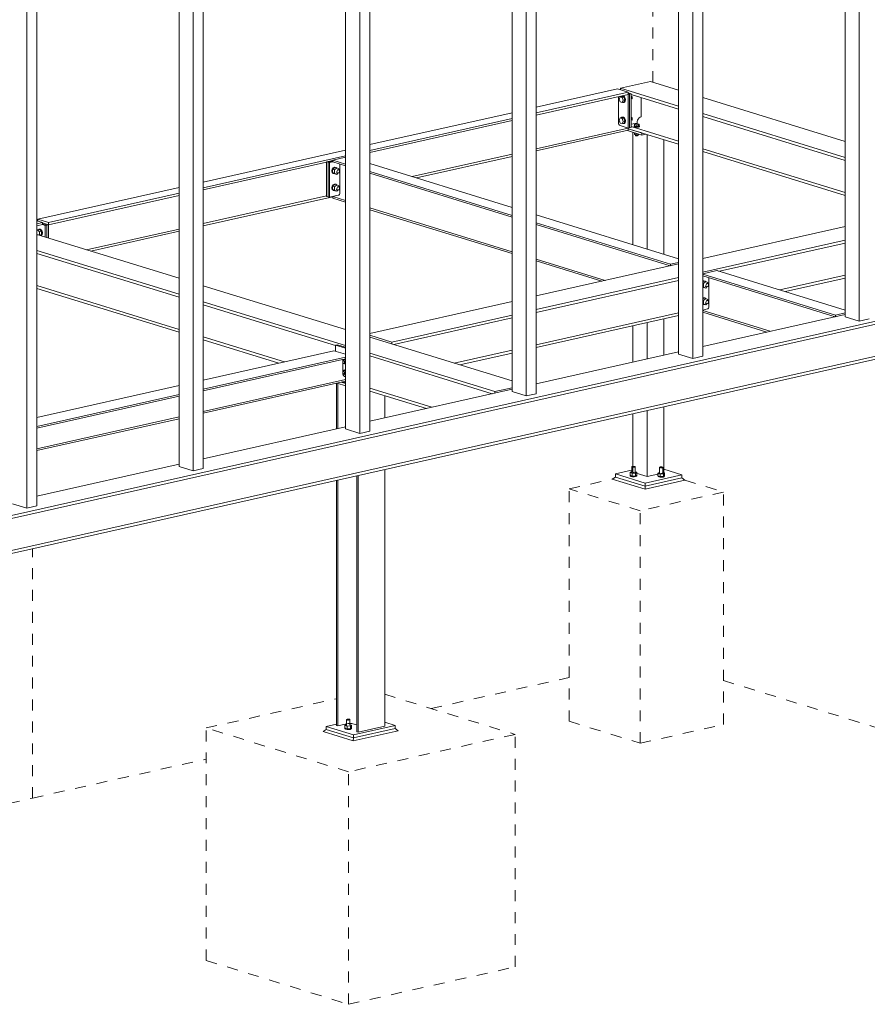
# Model space of a CAD drawing. Header units: millimetres. Extents: x -117 to 303, y -130 to 167.
# Tile 8 of 13: x 136 to 213, y -17 to 73. Entities that reach past the tile are written whole.
import ezdxf

# ---------------------------------------------------------------- set-up
doc = ezdxf.new("R2010")
doc.units = ezdxf.units.MM
doc.linetypes.add('XKITLINE00', pattern=[0])
doc.linetypes.add('XKITLINE01', pattern=[4, 1, -1, 1, -1])
doc.layers.add('Prvek', color=2, linetype='Continuous', lineweight=0)
doc.layers.add('Šroub', color=3, linetype='Continuous', lineweight=0)

msp = doc.modelspace()

# ---------------------------------------------------------------- linework, layer by layer
at = {"layer": 'Prvek', "color": 3, "linetype": 'XKITLINE00', "lineweight": 0}
for p, q in [((211.14, 45.452), (211.14, 105.733)), ((212.438, 45.052), (212.438, 106.025)), ((197.23, 41.636), (197.23, 102.608)), ((198.143, 41.841), (198.143, 102.813)), ((195.931, 42.036), (195.931, 102.316)), ((180.723, 38.619), (180.723, 98.9)), ((182.022, 38.219), (182.022, 99.192)), ((182.935, 38.424), (182.935, 99.396)), ((165.515, 35.203), (165.515, 95.483)), ((166.814, 34.803), (166.814, 95.775)), ((167.727, 35.008), (167.727, 95.98)), ((150.307, 31.786), (150.307, 92.067)), ((151.606, 31.386), (151.606, 92.359)), ((152.519, 31.591), (152.519, 92.563)), ((137.31, 28.175), (137.31, 89.147)), ((136.398, 27.97), (136.398, 88.942)), ((193.376, 66.92), (190.639, 66.305)), ((193.376, 66.92), (195.931, 66.133)), ((182.935, 64.575), (190.365, 66.244)), ((182.935, 64.056), (191.339, 65.944)), ((182.935, 63.853), (191.339, 65.741)), ((191.339, 65.944), (190.365, 66.244)), ((190.639, 66.305), (190.639, 66.16)), ((190.639, 66.305), (195.931, 64.675)), ((191.339, 65.741), (191.339, 65.944)), ((191.339, 65.897), (191.613, 65.812)), ((191.339, 65.816), (191.461, 65.778)), ((191.339, 65.816), (191.461, 65.778)), ((191.461, 65.778), (191.339, 65.751)), ((191.339, 65.751), (191.339, 62.664)), ((191.613, 65.812), (191.461, 65.778)), ((191.461, 65.778), (191.461, 62.691)), ((191.461, 65.778), (191.461, 62.691)), ((191.613, 65.812), (191.613, 62.725)), ((191.613, 65.735), (195.931, 64.405)), ((190.436, 63.183), (190.436, 65.539)), ((192.514, 63.7), (192.514, 65.458)), ((198.143, 65.452), (211.14, 61.45)), ((167.727, 61.158), (180.723, 64.078)), ((198.143, 63.994), (211.14, 59.992)), ((167.727, 60.639), (180.723, 63.559)), ((167.727, 60.437), (180.723, 63.356)), ((190.448, 63.091), (190.436, 63.183)), ((190.482, 63.005), (190.448, 63.091)), ((190.533, 62.939), (190.482, 63.005)), ((190.592, 62.903), (190.533, 62.939)), ((192.134, 63.132), (191.613, 63.015)), ((192.147, 63.26), (192.134, 63.132)), ((192.185, 63.385), (192.147, 63.26)), ((192.245, 63.498), (192.185, 63.385)), ((192.324, 63.593), (192.245, 63.498)), ((192.415, 63.661), (192.324, 63.593)), ((192.514, 63.7), (192.415, 63.661)), ((198.143, 63.724), (211.14, 59.722)), ((182.935, 60.785), (191.339, 62.673)), ((182.935, 60.583), (191.339, 62.471)), ((191.339, 62.673), (190.592, 62.903)), ((192.587, 62.039), (191.251, 62.451)), ((191.461, 62.691), (191.339, 62.664)), ((191.339, 62.471), (191.339, 62.673)), ((191.339, 62.617), (195.931, 61.202)), ((192.587, 62.232), (191.339, 62.617)), ((191.613, 62.725), (191.461, 62.691)), ((191.613, 62.802), (195.931, 61.472)), ((191.767, 52.03), (191.767, 62.292)), ((192.587, 62.039), (192.587, 62.232)), ((192.949, 62.121), (192.587, 62.039)), ((193.066, 51.63), (193.066, 62.085)), ((194.586, 51.162), (194.586, 61.616)), ((152.519, 57.742), (165.515, 60.661)), ((171.603, 58.24), (180.723, 60.288)), ((198.143, 60.791), (211.14, 56.789)), ((198.143, 60.521), (211.14, 56.519)), ((152.519, 57.223), (165.515, 60.143)), ((152.519, 57.02), (163.782, 59.551)), ((163.782, 59.599), (164.338, 59.724)), ((163.912, 59.559), (163.782, 59.599)), ((163.782, 59.599), (163.782, 56.434)), ((163.912, 59.559), (164.338, 59.655)), ((164.338, 59.655), (163.912, 59.559)), ((164.042, 59.519), (163.912, 59.559)), ((163.912, 59.559), (163.912, 56.394)), ((163.912, 59.559), (163.912, 56.394)), ((164.338, 59.585), (164.042, 59.519)), ((164.042, 59.519), (164.042, 56.354)), ((165.515, 60.004), (164.338, 59.74)), ((164.338, 59.74), (164.338, 59.585)), ((164.338, 59.74), (165.515, 59.377)), ((164.338, 59.585), (165.515, 59.223)), ((164.99, 56.741), (164.99, 59.385)), ((167.727, 59.434), (180.723, 55.431)), ((171.984, 58.122), (180.723, 60.086)), ((167.727, 58.696), (180.723, 54.694)), ((167.727, 58.542), (180.723, 54.539)), ((137.41, 54.348), (150.307, 57.245)), ((138.385, 54.048), (150.307, 56.726)), ((164.98, 56.672), (164.95, 56.609)), ((164.99, 56.741), (164.98, 56.672)), ((138.385, 53.845), (150.307, 56.523)), ((152.519, 53.952), (163.782, 56.483)), ((152.519, 53.75), (164.338, 56.405)), ((163.912, 56.394), (163.782, 56.434)), ((163.912, 56.394), (164.042, 56.354)), ((164.042, 56.354), (164.853, 56.537)), ((164.338, 56.421), (164.853, 56.537)), ((164.338, 56.267), (164.338, 56.421)), ((164.338, 56.421), (165.515, 56.059)), ((164.338, 56.267), (165.515, 55.904)), ((164.906, 56.562), (164.853, 56.537)), ((164.95, 56.609), (164.906, 56.562)), ((167.727, 55.378), (180.723, 51.375)), ((167.727, 55.223), (180.723, 51.221)), ((137.821, 54.059), (137.31, 54.216)), ((137.31, 53.945), (137.821, 54.059)), ((137.41, 54.186), (137.41, 54.348)), ((137.41, 54.348), (138.385, 54.048)), ((137.821, 53.857), (137.821, 54.059)), ((137.821, 54.019), (138.385, 53.845)), ((137.821, 54.019), (138.385, 53.845)), ((138.232, 53.811), (137.821, 53.938)), ((137.821, 53.938), (138.232, 53.811)), ((138.385, 53.845), (138.385, 54.048)), ((182.935, 54.75), (195.931, 50.747)), ((182.935, 54.013), (195.187, 50.239)), ((137.31, 53.742), (137.821, 53.857)), ((138.08, 53.777), (137.821, 53.857)), ((138.08, 53.777), (138.232, 53.811)), ((138.08, 52.724), (138.08, 53.777)), ((138.232, 53.811), (138.385, 53.845)), ((138.232, 52.677), (138.232, 53.811)), ((138.232, 53.811), (138.232, 52.677)), ((138.385, 53.845), (138.385, 52.63)), ((141.864, 51.559), (150.307, 53.455)), ((142.244, 51.442), (150.307, 53.253)), ((182.935, 53.858), (195.157, 50.094)), ((198.143, 50.765), (211.14, 53.685)), ((137.31, 52.961), (150.307, 48.958)), ((198.143, 49.52), (211.14, 52.439)), ((199.683, 49.596), (211.14, 52.169)), ((245.329, 52.095), (127.01, 25.515)), ((245.329, 51.825), (127.01, 25.244)), ((137.31, 51.503), (150.307, 47.5)), ((137.31, 51.233), (150.307, 47.23)), ((182.935, 50.694), (189.216, 48.76)), ((182.935, 50.54), (188.926, 48.694)), ((195.187, 50.239), (195.931, 50.407)), ((182.935, 47.348), (195.931, 50.268)), ((195.187, 50.101), (195.187, 50.239)), ((198.143, 49.381), (199.429, 49.67)), ((199.429, 49.67), (211.14, 46.064)), ((199.466, 49.662), (199.459, 49.661)), ((199.595, 49.622), (199.466, 49.662)), ((199.595, 49.622), (199.589, 49.621)), ((199.589, 49.621), (199.595, 49.622)), ((199.725, 49.582), (199.595, 49.622)), ((199.725, 49.582), (199.719, 49.581)), ((199.725, 49.579), (199.725, 49.582)), ((127.01, 22.312), (245.329, 48.892)), ((127.01, 22.041), (245.329, 48.622)), ((182.935, 46.103), (195.931, 49.023)), ((182.935, 45.833), (195.931, 48.753)), ((210.254, 45.599), (198.143, 49.329)), ((198.143, 49.175), (210.224, 45.454)), ((198.696, 46.361), (198.696, 49.004)), ((205.183, 47.898), (211.14, 49.236)), ((205.69, 47.742), (211.14, 48.966)), ((137.31, 48.3), (150.307, 44.297)), ((137.31, 48.03), (150.307, 44.027)), ((152.519, 48.277), (165.515, 44.275)), ((152.519, 46.819), (165.515, 42.817)), ((167.727, 43.932), (180.723, 46.852)), ((152.519, 46.549), (164.592, 42.831)), ((198.143, 46.062), (198.56, 46.156)), ((198.143, 46.062), (198.56, 46.156)), ((198.143, 46.01), (204.283, 44.119)), ((198.143, 45.856), (203.993, 44.054)), ((198.612, 46.181), (198.56, 46.156)), ((198.656, 46.229), (198.612, 46.181)), ((198.686, 46.292), (198.656, 46.229)), ((198.696, 46.361), (198.686, 46.292)), ((169.734, 43.138), (180.723, 45.606)), ((169.937, 42.913), (180.723, 45.336)), ((182.935, 42.9), (195.931, 45.82)), ((182.935, 42.63), (195.931, 45.55)), ((194.586, 41.941), (194.586, 45.248)), ((198.143, 42.74), (211.14, 45.66)), ((210.254, 45.599), (211.14, 45.798)), ((210.254, 45.461), (210.254, 45.599)), ((211.14, 45.452), (212.438, 45.052)), ((212.438, 45.052), (213.351, 45.257)), ((191.767, 41.307), (191.767, 44.614)), ((193.066, 41.599), (193.066, 44.906)), ((152.519, 43.616), (159.925, 41.335)), ((152.519, 43.346), (159.418, 41.221)), ((169.734, 43.138), (167.727, 43.756)), ((167.727, 43.594), (180.723, 39.591)), ((152.519, 39.671), (164.44, 42.349)), ((164.44, 42.349), (165.515, 42.018)), ((164.744, 42.9), (164.592, 42.866)), ((164.592, 42.302), (164.592, 42.866)), ((164.592, 42.866), (165.515, 42.581)), ((165.515, 42.662), (164.744, 42.9)), ((169.734, 42.976), (169.734, 43.138)), ((175.443, 41.217), (180.723, 42.403)), ((152.519, 38.841), (165.515, 41.761)), ((152.519, 38.687), (165.515, 41.606)), ((165.251, 40.285), (165.251, 41.547)), ((167.727, 42.136), (179.161, 38.614)), ((167.727, 41.866), (178.914, 38.42)), ((175.951, 41.061), (180.723, 42.133)), ((182.935, 39.323), (195.931, 42.243)), ((195.931, 42.036), (197.23, 41.636)), ((197.23, 41.636), (198.143, 41.841)), ((152.519, 36.796), (165.515, 39.715)), ((152.519, 36.641), (165.515, 39.561)), ((165.263, 40.193), (165.251, 40.285)), ((165.297, 40.108), (165.263, 40.193)), ((165.348, 40.042), (165.297, 40.108)), ((165.407, 40.006), (165.348, 40.042)), ((165.407, 40.006), (165.515, 39.973)), ((165.407, 40.006), (165.515, 39.973)), ((137.31, 36.255), (150.307, 39.174)), ((164.688, 35.224), (164.688, 39.375)), ((164.745, 39.388), (165.515, 39.151)), ((164.805, 35.251), (164.805, 39.369)), ((165.107, 39.469), (165.515, 39.343)), ((165.107, 39.469), (165.515, 39.343)), ((165.245, 39.5), (165.515, 39.417)), ((167.727, 38.933), (173.407, 37.183)), ((167.727, 35.907), (180.723, 38.827)), ((167.727, 38.662), (172.9, 37.069)), ((179.161, 38.614), (180.723, 38.965)), ((137.31, 35.424), (150.307, 38.344)), ((137.31, 35.27), (150.307, 38.19)), ((169.096, 36.214), (169.096, 38.241)), ((179.161, 38.476), (179.161, 38.614)), ((180.723, 38.619), (182.022, 38.219)), ((182.022, 38.219), (182.935, 38.424)), ((193.066, 30.86), (193.066, 36.881)), ((194.586, 31.202), (194.586, 37.222)), ((137.31, 33.379), (150.307, 36.299)), ((137.31, 33.225), (150.307, 36.144)), ((191.767, 31.26), (191.767, 36.589)), ((152.519, 32.49), (165.515, 35.41)), ((165.515, 35.203), (166.814, 34.803)), ((166.814, 34.803), (167.727, 35.008)), ((137.31, 29.074), (150.307, 31.994)), ((150.307, 31.786), (151.606, 31.386)), ((151.606, 31.386), (152.519, 31.591)), ((169.096, 8.069), (169.096, 31.496)), ((190.16, 31.107), (191.767, 31.468)), ((194.586, 31.526), (196.234, 31.019)), ((166.545, 7.559), (166.545, 30.923)), ((166.662, 7.523), (166.662, 30.949)), ((189.878, 30.63), (190.16, 30.818)), ((192.866, 29.71), (189.878, 30.63)), ((190.16, 30.818), (190.16, 31.107)), ((192.888, 30.267), (190.16, 31.107)), ((190.16, 30.818), (192.888, 29.978)), ((190.16, 30.818), (192.888, 29.978)), ((191.767, 31.26), (193.066, 30.86)), ((196.234, 31.019), (192.888, 30.267)), ((192.888, 29.978), (196.234, 30.729)), ((192.888, 29.978), (196.234, 30.729)), ((193.066, 30.86), (194.586, 31.202)), ((196.234, 30.729), (196.234, 31.019)), ((196.234, 30.729), (196.516, 30.53)), ((164.688, 8.131), (164.688, 30.506)), ((164.805, 8.095), (164.805, 30.532)), ((196.516, 30.53), (192.866, 29.71)), ((192.866, 29.71), (192.888, 29.978)), ((192.888, 29.978), (192.888, 30.267)), ((135.099, 28.37), (136.398, 27.97)), ((136.398, 27.97), (137.31, 28.175)), ((163.744, 8.057), (164.688, 8.269)), ((164.688, 8.131), (164.805, 8.095)), ((164.805, 8.095), (165.748, 8.307)), ((165.748, 8.307), (165.85, 8.322)), ((165.85, 8.322), (165.966, 8.325)), ((165.966, 8.325), (166.079, 8.317)), ((166.079, 8.317), (166.171, 8.298)), ((166.171, 8.298), (166.545, 8.182)), ((170.04, 8.143), (166.238, 7.289)), ((169.096, 8.434), (170.04, 8.143)), ((170.04, 7.854), (170.04, 8.143)), ((163.462, 7.58), (163.744, 7.768)), ((166.215, 6.732), (163.462, 7.58)), ((163.744, 7.768), (163.744, 8.057)), ((166.238, 7.289), (163.744, 8.057)), ((163.744, 7.768), (166.238, 6.999)), ((163.744, 7.768), (166.238, 6.999)), ((170.322, 7.655), (166.215, 6.732)), ((166.238, 6.999), (170.04, 7.854)), ((166.238, 6.999), (170.04, 7.854)), ((166.238, 6.999), (166.238, 7.289)), ((166.545, 7.559), (166.662, 7.523)), ((166.662, 7.523), (169.096, 8.069)), ((170.04, 7.854), (170.322, 7.655)), ((166.215, 6.732), (166.238, 6.999))]:
    msp.add_line(p, q, dxfattribs=at)
at = {"layer": 'Prvek', "color": 7, "linetype": 'XKITLINE01', "lineweight": 0}
for p, q in [((193.573, 66.86), (193.573, 101.786)), ((185.924, 29.742), (189.878, 30.63)), ((185.924, 8.517), (185.924, 29.742)), ((192.419, 27.742), (185.924, 29.742)), ((196.516, 30.53), (200.023, 29.45)), ((200.023, 29.45), (192.419, 27.742)), ((200.023, 8.225), (200.023, 29.45)), ((192.419, 6.517), (192.419, 27.742)), ((136.922, 1.506), (136.922, 24.268)), ((136.922, 1.506), (136.922, 24.268)), ((173.33, 9.685), (185.924, 12.514)), ((200.023, 12.246), (214.355, 7.832)), ((169.096, 10.989), (180.99, 7.326)), ((152.793, 7.909), (164.688, 10.582)), ((185.924, 8.517), (192.419, 6.517)), ((192.419, 6.517), (200.023, 8.225)), ((152.793, -13.316), (152.793, 7.909)), ((165.782, 3.909), (152.793, 7.909)), ((180.99, 7.326), (165.782, 3.909)), ((180.99, -13.9), (180.99, 7.326)), ((136.922, 1.506), (152.793, 5.071)), ((165.782, -17.316), (165.782, 3.909)), ((126.945, -0.735), (136.922, 1.506)), ((152.793, -13.316), (165.782, -17.316)), ((165.782, -17.316), (180.99, -13.9))]:
    msp.add_line(p, q, dxfattribs=at)
at = {"layer": 'Šroub', "color": 7, "linetype": 'XKITLINE00', "lineweight": 0}
for p, q in [((190.507, 65.323), (190.597, 65.527)), ((190.597, 65.064), (190.507, 65.323)), ((190.749, 65.561), (190.597, 65.527)), ((190.597, 65.527), (190.777, 65.472)), ((190.777, 65.008), (190.597, 65.064)), ((190.717, 65.554), (190.742, 65.583)), ((190.742, 65.583), (190.787, 65.593)), ((190.742, 65.583), (190.839, 65.591)), ((190.929, 65.506), (190.749, 65.561)), ((190.929, 65.506), (190.777, 65.472)), ((190.777, 65.472), (190.867, 65.212)), ((190.867, 65.212), (190.777, 65.008)), ((190.929, 65.043), (190.777, 65.008)), ((190.885, 65.602), (190.787, 65.593)), ((190.839, 65.012), (190.828, 65.02)), ((190.839, 65.591), (190.936, 65.523)), ((190.936, 65.021), (190.839, 65.012)), ((191.019, 65.246), (190.867, 65.212)), ((190.982, 65.533), (190.885, 65.602)), ((191.019, 65.246), (190.929, 65.506)), ((191.019, 65.246), (190.929, 65.043)), ((190.936, 65.523), (191.008, 65.395)), ((191.008, 65.105), (190.936, 65.021)), ((190.936, 65.021), (190.982, 65.031)), ((191.053, 65.405), (190.982, 65.533)), ((190.982, 65.031), (191.053, 65.115)), ((191.008, 65.395), (191.034, 65.242)), ((191.034, 65.242), (191.008, 65.105)), ((191.079, 65.252), (191.053, 65.405)), ((191.053, 65.115), (191.079, 65.252)), ((191.689, 65.522), (191.655, 65.585)), ((191.655, 65.327), (191.689, 65.368)), ((191.703, 65.441), (191.689, 65.522)), ((191.689, 65.368), (191.703, 65.441)), ((190.507, 63.394), (190.597, 63.597)), ((190.597, 63.134), (190.507, 63.394)), ((190.749, 63.632), (190.597, 63.597)), ((190.597, 63.597), (190.777, 63.542)), ((190.777, 63.079), (190.597, 63.134)), ((190.717, 63.624), (190.742, 63.653)), ((190.742, 63.653), (190.787, 63.663)), ((190.742, 63.653), (190.839, 63.662)), ((190.929, 63.576), (190.749, 63.632)), ((190.929, 63.576), (190.777, 63.542)), ((190.777, 63.542), (190.867, 63.283)), ((190.867, 63.283), (190.777, 63.079)), ((190.929, 63.113), (190.777, 63.079)), ((190.885, 63.672), (190.787, 63.663)), ((190.839, 63.083), (190.828, 63.09)), ((190.839, 63.662), (190.936, 63.593)), ((190.936, 63.092), (190.839, 63.083)), ((191.019, 63.317), (190.867, 63.283)), ((190.982, 63.603), (190.885, 63.672)), ((191.019, 63.317), (190.929, 63.576)), ((191.019, 63.317), (190.929, 63.113)), ((190.936, 63.593), (191.008, 63.465)), ((191.008, 63.176), (190.936, 63.092)), ((190.936, 63.092), (190.982, 63.102)), ((191.053, 63.475), (190.982, 63.603)), ((190.982, 63.102), (191.053, 63.186)), ((191.008, 63.465), (191.034, 63.312)), ((191.034, 63.312), (191.008, 63.176)), ((191.079, 63.323), (191.053, 63.475)), ((191.053, 63.186), (191.079, 63.323)), ((191.689, 63.593), (191.655, 63.655)), ((191.655, 63.397), (191.689, 63.438)), ((191.703, 63.511), (191.689, 63.593)), ((191.689, 63.438), (191.703, 63.511)), ((191.908, 62.994), (191.977, 63.045)), ((191.908, 62.849), (191.908, 62.994)), ((192.043, 62.952), (191.908, 62.994)), ((191.977, 63.045), (192.181, 63.055)), ((192.247, 62.962), (192.043, 62.952)), ((192.043, 62.807), (192.043, 62.952)), ((192.181, 63.055), (192.316, 63.014)), ((192.316, 63.014), (192.247, 62.962)), ((192.247, 62.817), (192.247, 62.962)), ((192.316, 62.869), (192.316, 63.014)), ((191.876, 62.847), (191.886, 62.88)), ((191.929, 62.818), (191.876, 62.847)), ((191.876, 62.799), (191.876, 62.847)), ((191.876, 62.799), (191.929, 62.77)), ((191.886, 62.88), (191.908, 62.888)), ((191.896, 62.096), (191.896, 62.252)), ((191.896, 62.096), (192.039, 62.052)), ((191.908, 62.849), (192.043, 62.807)), ((192.032, 62.799), (191.929, 62.818)), ((191.929, 62.77), (192.032, 62.751)), ((191.994, 61.985), (191.994, 62.066)), ((192.156, 62.797), (192.032, 62.799)), ((192.032, 62.751), (192.156, 62.749)), ((192.039, 62.052), (192.039, 62.208)), ((192.039, 62.052), (192.254, 62.063)), ((192.043, 62.807), (192.247, 62.817)), ((192.268, 62.811), (192.156, 62.797)), ((192.156, 62.749), (192.268, 62.763)), ((192.23, 61.996), (192.23, 62.061)), ((192.247, 62.817), (192.316, 62.869)), ((192.254, 62.063), (192.254, 62.142)), ((192.254, 62.063), (192.328, 62.117)), ((192.338, 62.838), (192.268, 62.811)), ((192.268, 62.763), (192.338, 62.79)), ((192.316, 62.888), (192.348, 62.87)), ((192.328, 62.117), (192.328, 62.119)), ((192.348, 62.87), (192.338, 62.838)), ((192.338, 62.79), (192.348, 62.822)), ((192.348, 62.822), (192.348, 62.87)), ((191.994, 61.985), (192.021, 61.97)), ((192.021, 61.97), (192.072, 61.961)), ((192.072, 61.961), (192.134, 61.96)), ((192.134, 61.96), (192.19, 61.967)), ((192.19, 61.967), (192.225, 61.98)), ((192.225, 61.98), (192.23, 61.996)), ((164.301, 58.911), (164.27, 58.76)), ((164.27, 58.76), (164.301, 58.622)), ((164.384, 59.036), (164.301, 58.911)), ((164.301, 58.622), (164.384, 58.535)), ((164.309, 58.748), (164.334, 58.87)), ((164.334, 58.636), (164.309, 58.748)), ((164.537, 59.097), (164.334, 58.902)), ((164.503, 58.85), (164.334, 58.902)), ((164.334, 58.902), (164.334, 58.604)), ((164.503, 58.552), (164.334, 58.604)), ((164.334, 58.604), (164.537, 58.501)), ((164.356, 58.923), (164.423, 59.024)), ((164.423, 58.523), (164.356, 58.593)), ((164.498, 59.1), (164.384, 59.036)), ((164.384, 58.535), (164.423, 58.523)), ((164.423, 59.024), (164.515, 59.076)), ((164.515, 58.512), (164.423, 58.523)), ((164.536, 59.096), (164.498, 59.1)), ((164.706, 59.045), (164.503, 58.85)), ((164.503, 58.552), (164.503, 58.85)), ((164.706, 58.449), (164.503, 58.552)), ((164.537, 59.097), (164.706, 59.045)), ((164.537, 58.501), (164.706, 58.449)), ((164.543, 59.095), (164.612, 59.087)), ((164.582, 59.083), (164.651, 59.075)), ((164.612, 59.087), (164.651, 59.075)), ((164.645, 58.6), (164.788, 58.556)), ((164.651, 59.075), (164.669, 59.056)), ((164.909, 58.942), (164.706, 59.045)), ((164.706, 58.449), (164.814, 58.553)), ((164.727, 58.676), (164.743, 58.756)), ((164.743, 58.602), (164.727, 58.676)), ((164.743, 58.756), (164.788, 58.823)), ((164.788, 58.556), (164.743, 58.602)), ((164.767, 58.894), (164.91, 58.85)), ((164.788, 58.823), (164.849, 58.857)), ((164.849, 58.549), (164.788, 58.556)), ((164.849, 58.857), (164.91, 58.85)), ((164.91, 58.583), (164.849, 58.549)), ((164.909, 58.851), (164.909, 58.942)), ((164.91, 58.85), (164.954, 58.804)), ((164.954, 58.649), (164.91, 58.583)), ((164.954, 58.804), (164.97, 58.73)), ((164.97, 58.73), (164.954, 58.649)), ((164.537, 57.553), (164.334, 57.359)), ((164.498, 57.557), (164.384, 57.492)), ((164.423, 57.48), (164.515, 57.532)), ((164.536, 57.552), (164.498, 57.557)), ((164.537, 57.553), (164.706, 57.501)), ((164.543, 57.552), (164.612, 57.544)), ((164.582, 57.54), (164.651, 57.532)), ((164.612, 57.544), (164.651, 57.532)), ((164.651, 57.532), (164.669, 57.513)), ((164.301, 57.368), (164.27, 57.216)), ((164.27, 57.216), (164.301, 57.078)), ((164.384, 57.492), (164.301, 57.368)), ((164.301, 57.078), (164.384, 56.991)), ((164.309, 57.204), (164.334, 57.327)), ((164.334, 57.093), (164.309, 57.204)), ((164.503, 57.307), (164.334, 57.359)), ((164.334, 57.359), (164.334, 57.061)), ((164.503, 57.009), (164.334, 57.061)), ((164.334, 57.061), (164.537, 56.957)), ((164.356, 57.379), (164.423, 57.48)), ((164.423, 56.979), (164.356, 57.05)), ((164.384, 56.991), (164.423, 56.979)), ((164.515, 56.968), (164.423, 56.979)), ((164.706, 57.501), (164.503, 57.307)), ((164.503, 57.009), (164.503, 57.307)), ((164.706, 56.905), (164.503, 57.009)), ((164.537, 56.957), (164.706, 56.905)), ((164.645, 57.056), (164.788, 57.012)), ((164.909, 57.398), (164.706, 57.501)), ((164.706, 56.905), (164.814, 57.009)), ((164.727, 57.132), (164.743, 57.213)), ((164.743, 57.058), (164.727, 57.132)), ((164.743, 57.213), (164.788, 57.279)), ((164.788, 57.012), (164.743, 57.058)), ((164.767, 57.351), (164.91, 57.307)), ((164.788, 57.279), (164.849, 57.314)), ((164.849, 57.005), (164.788, 57.012)), ((164.849, 57.314), (164.91, 57.307)), ((164.91, 57.039), (164.849, 57.005)), ((164.909, 57.307), (164.909, 57.398)), ((164.91, 57.307), (164.954, 57.26)), ((164.954, 57.106), (164.91, 57.039)), ((164.954, 57.26), (164.97, 57.187)), ((164.97, 57.187), (164.954, 57.106)), ((137.31, 53.358), (137.382, 53.398)), ((137.31, 53.245), (137.33, 53.25)), ((137.31, 53.081), (137.319, 53.03)), ((137.319, 53.03), (137.31, 52.985)), ((137.382, 53.398), (137.58, 53.442)), ((137.382, 53.398), (137.556, 53.195)), ((137.478, 53.419), (137.483, 53.425)), ((137.483, 53.425), (137.528, 53.435)), ((137.483, 53.425), (137.516, 53.428)), ((137.528, 53.435), (137.562, 53.438)), ((137.556, 53.195), (137.754, 53.24)), ((137.556, 52.897), (137.556, 53.195)), ((137.754, 53.24), (137.58, 53.442)), ((137.582, 53.44), (137.626, 53.444)), ((137.599, 53.421), (137.678, 53.365)), ((137.723, 53.375), (137.626, 53.444)), ((137.678, 53.365), (137.735, 53.262)), ((137.795, 53.247), (137.723, 53.375)), ((137.754, 52.942), (137.754, 53.24)), ((137.754, 53.208), (137.775, 53.084)), ((137.775, 53.084), (137.754, 52.974)), ((137.821, 53.095), (137.795, 53.247)), ((137.795, 52.958), (137.821, 53.095)), ((137.383, 52.939), (137.434, 52.95)), ((137.542, 52.89), (137.556, 52.897)), ((137.556, 52.897), (137.754, 52.942)), ((137.617, 52.867), (137.754, 52.942)), ((137.678, 52.864), (137.638, 52.86)), ((137.735, 52.932), (137.678, 52.864)), ((137.678, 52.864), (137.723, 52.874)), ((137.723, 52.874), (137.795, 52.958)), ((198.204, 48.72), (198.143, 48.685)), ((198.143, 48.62), (198.243, 48.716)), ((198.143, 48.651), (198.222, 48.696)), ((198.242, 48.715), (198.204, 48.72)), ((198.412, 48.664), (198.209, 48.47)), ((198.243, 48.716), (198.412, 48.664)), ((198.249, 48.715), (198.319, 48.707)), ((198.288, 48.703), (198.358, 48.695)), ((198.319, 48.707), (198.358, 48.695)), ((198.358, 48.695), (198.376, 48.676)), ((198.616, 48.561), (198.412, 48.664)), ((198.616, 48.47), (198.616, 48.561)), ((198.209, 48.47), (198.143, 48.49)), ((198.209, 48.172), (198.143, 48.192)), ((198.143, 48.171), (198.243, 48.12)), ((198.143, 48.141), (198.222, 48.131)), ((198.209, 48.172), (198.209, 48.47)), ((198.412, 48.068), (198.209, 48.172)), ((198.243, 48.12), (198.412, 48.068)), ((198.351, 48.219), (198.494, 48.175)), ((198.412, 48.068), (198.521, 48.172)), ((198.434, 48.295), (198.45, 48.376)), ((198.45, 48.222), (198.434, 48.295)), ((198.45, 48.376), (198.494, 48.442)), ((198.494, 48.175), (198.45, 48.222)), ((198.473, 48.514), (198.616, 48.47)), ((198.494, 48.442), (198.555, 48.477)), ((198.555, 48.168), (198.494, 48.175)), ((198.555, 48.477), (198.616, 48.47)), ((198.616, 48.202), (198.555, 48.168)), ((198.616, 48.47), (198.661, 48.423)), ((198.661, 48.269), (198.616, 48.202)), ((198.661, 48.423), (198.677, 48.35)), ((198.677, 48.35), (198.661, 48.269)), ((198.204, 47.176), (198.143, 47.141)), ((198.143, 47.076), (198.243, 47.173)), ((198.143, 47.107), (198.222, 47.152)), ((198.209, 46.926), (198.143, 46.946)), ((198.242, 47.172), (198.204, 47.176)), ((198.412, 47.121), (198.209, 46.926)), ((198.209, 46.628), (198.209, 46.926)), ((198.243, 47.173), (198.412, 47.121)), ((198.249, 47.171), (198.319, 47.163)), ((198.288, 47.159), (198.358, 47.151)), ((198.319, 47.163), (198.358, 47.151)), ((198.358, 47.151), (198.376, 47.132)), ((198.616, 47.017), (198.412, 47.121)), ((198.434, 46.751), (198.45, 46.832)), ((198.45, 46.678), (198.434, 46.751)), ((198.45, 46.832), (198.494, 46.899)), ((198.473, 46.97), (198.616, 46.926)), ((198.494, 46.899), (198.555, 46.933)), ((198.555, 46.933), (198.616, 46.926)), ((198.616, 46.926), (198.616, 47.017)), ((198.616, 46.926), (198.661, 46.88)), ((198.661, 46.88), (198.677, 46.806)), ((198.677, 46.806), (198.661, 46.725)), ((198.209, 46.628), (198.143, 46.648)), ((198.143, 46.628), (198.243, 46.577)), ((198.143, 46.597), (198.222, 46.588)), ((198.412, 46.525), (198.209, 46.628)), ((198.243, 46.577), (198.412, 46.525)), ((198.351, 46.675), (198.494, 46.631)), ((198.412, 46.525), (198.521, 46.628)), ((198.494, 46.631), (198.45, 46.678)), ((198.555, 46.624), (198.494, 46.631)), ((198.616, 46.659), (198.555, 46.624)), ((198.661, 46.725), (198.616, 46.659)), ((165.264, 41.336), (165.275, 41.391)), ((165.275, 41.391), (165.303, 41.424)), ((165.293, 41.412), (165.347, 41.534)), ((165.303, 41.424), (165.379, 41.441)), ((165.303, 41.424), (165.342, 41.428)), ((165.342, 41.428), (165.381, 41.4)), ((165.347, 41.534), (165.499, 41.568)), ((165.49, 41.49), (165.347, 41.534)), ((165.381, 41.4), (165.41, 41.349)), ((165.41, 41.349), (165.42, 41.288)), ((165.471, 41.562), (165.493, 41.588)), ((165.49, 41.49), (165.515, 41.496)), ((165.515, 41.417), (165.49, 41.49)), ((165.493, 41.588), (165.515, 41.593)), ((165.493, 41.588), (165.515, 41.59)), ((165.499, 41.568), (165.515, 41.564)), ((165.275, 41.275), (165.264, 41.336)), ((165.303, 41.224), (165.275, 41.275)), ((165.275, 40.426), (165.303, 40.459)), ((165.293, 40.448), (165.347, 40.57)), ((165.342, 41.196), (165.303, 41.224)), ((165.303, 40.459), (165.379, 40.477)), ((165.303, 40.459), (165.342, 40.463)), ((165.336, 41.201), (165.347, 41.168)), ((165.381, 41.2), (165.342, 41.196)), ((165.342, 40.463), (165.381, 40.435)), ((165.347, 41.168), (165.49, 41.124)), ((165.347, 40.57), (165.499, 40.604)), ((165.49, 40.526), (165.347, 40.57)), ((165.41, 41.233), (165.381, 41.2)), ((165.381, 41.2), (165.457, 41.217)), ((165.42, 41.288), (165.41, 41.233)), ((165.471, 40.597), (165.493, 40.623)), ((165.49, 41.124), (165.515, 41.182)), ((165.49, 41.124), (165.515, 41.13)), ((165.49, 40.526), (165.515, 40.531)), ((165.515, 40.452), (165.49, 40.526)), ((165.493, 40.623), (165.515, 40.628)), ((165.493, 40.623), (165.515, 40.625)), ((165.499, 40.604), (165.515, 40.599)), ((165.264, 40.371), (165.275, 40.426)), ((165.275, 40.31), (165.264, 40.371)), ((165.303, 40.259), (165.275, 40.31)), ((165.342, 40.231), (165.303, 40.259)), ((165.336, 40.236), (165.347, 40.203)), ((165.381, 40.235), (165.342, 40.231)), ((165.347, 40.203), (165.49, 40.159)), ((165.381, 40.435), (165.41, 40.384)), ((165.41, 40.268), (165.381, 40.235)), ((165.381, 40.235), (165.457, 40.252)), ((165.41, 40.384), (165.42, 40.323)), ((165.42, 40.323), (165.41, 40.268)), ((165.49, 40.159), (165.515, 40.217)), ((165.49, 40.159), (165.515, 40.165)), ((165.494, 39.082), (165.494, 39.157)), ((165.515, 39.07), (165.494, 39.082)), ((191.65, 31.746), (191.657, 31.767)), ((191.686, 31.726), (191.65, 31.746)), ((191.65, 31.225), (191.65, 31.746)), ((191.657, 31.767), (191.704, 31.785)), ((191.754, 31.714), (191.686, 31.726)), ((191.704, 31.785), (191.779, 31.795)), ((191.837, 31.712), (191.754, 31.714)), ((191.779, 31.795), (191.861, 31.793)), ((191.912, 31.721), (191.837, 31.712)), ((191.861, 31.793), (191.929, 31.781)), ((191.959, 31.739), (191.912, 31.721)), ((191.929, 31.781), (191.965, 31.761)), ((191.965, 31.761), (191.959, 31.739)), ((191.965, 31.24), (191.965, 31.761)), ((194.188, 31.693), (194.195, 31.715)), ((194.224, 31.674), (194.188, 31.693)), ((194.188, 31.172), (194.188, 31.693)), ((194.195, 31.715), (194.242, 31.733)), ((194.292, 31.661), (194.224, 31.674)), ((194.242, 31.733), (194.316, 31.742)), ((194.375, 31.659), (194.292, 31.661)), ((194.316, 31.742), (194.399, 31.741)), ((194.449, 31.669), (194.375, 31.659)), ((194.399, 31.741), (194.467, 31.728)), ((194.496, 31.687), (194.449, 31.669)), ((194.467, 31.728), (194.503, 31.709)), ((194.503, 31.709), (194.496, 31.687)), ((194.503, 31.188), (194.503, 31.709)), ((191.607, 31.294), (191.504, 31.218)), ((191.504, 31.218), (191.705, 31.156)), ((191.504, 30.967), (191.504, 31.218)), ((191.504, 30.967), (191.705, 30.905)), ((191.513, 30.909), (191.513, 30.964)), ((191.513, 30.909), (191.58, 30.872)), ((191.58, 30.93), (191.526, 30.96)), ((191.683, 30.912), (191.58, 30.93)), ((191.58, 30.872), (191.708, 30.849)), ((191.65, 31.296), (191.607, 31.294)), ((192.008, 31.171), (191.705, 31.156)), ((191.705, 31.156), (191.705, 30.905)), ((191.705, 30.905), (192.008, 30.92)), ((191.708, 30.849), (191.862, 30.846)), ((191.862, 30.904), (191.737, 30.907)), ((191.976, 30.918), (191.862, 30.904)), ((191.862, 30.846), (192.003, 30.864)), ((192.112, 31.247), (191.965, 31.292)), ((192.003, 30.864), (192.091, 30.897)), ((192.008, 31.171), (192.112, 31.247)), ((192.008, 31.171), (192.008, 30.92)), ((192.008, 30.92), (192.112, 30.996)), ((192.019, 30.928), (192.091, 30.955)), ((192.091, 30.955), (192.1, 30.988)), ((192.091, 30.897), (192.103, 30.938)), ((192.103, 30.938), (192.103, 30.99)), ((192.112, 30.996), (192.112, 31.247)), ((194.145, 31.242), (194.042, 31.165)), ((194.042, 31.165), (194.242, 31.103)), ((194.042, 30.914), (194.042, 31.165)), ((194.042, 30.914), (194.242, 30.852)), ((194.051, 30.857), (194.051, 30.912)), ((194.051, 30.857), (194.117, 30.82)), ((194.117, 30.878), (194.063, 30.908)), ((194.221, 30.859), (194.117, 30.878)), ((194.117, 30.82), (194.245, 30.797)), ((194.188, 31.244), (194.145, 31.242)), ((194.546, 31.118), (194.242, 31.103)), ((194.242, 31.103), (194.242, 30.852)), ((194.242, 30.852), (194.546, 30.867)), ((194.245, 30.797), (194.4, 30.794)), ((194.4, 30.851), (194.275, 30.854)), ((194.514, 30.866), (194.4, 30.851)), ((194.4, 30.794), (194.54, 30.811)), ((194.649, 31.195), (194.503, 31.24)), ((194.54, 30.811), (194.628, 30.845)), ((194.546, 31.118), (194.649, 31.195)), ((194.546, 31.118), (194.546, 30.867)), ((194.546, 30.867), (194.649, 30.944)), ((194.557, 30.875), (194.628, 30.903)), ((194.628, 30.903), (194.638, 30.936)), ((194.628, 30.845), (194.641, 30.886)), ((194.641, 30.886), (194.641, 30.937)), ((194.649, 30.944), (194.649, 31.195)), ((165.551, 8.214), (165.447, 8.138)), ((165.447, 8.138), (165.648, 8.076)), ((165.447, 7.887), (165.447, 8.138)), ((165.594, 8.216), (165.551, 8.214)), ((165.594, 8.666), (165.6, 8.688)), ((165.629, 8.646), (165.594, 8.666)), ((165.594, 8.145), (165.594, 8.666)), ((165.6, 8.688), (165.647, 8.705)), ((165.698, 8.634), (165.629, 8.646)), ((165.647, 8.705), (165.722, 8.715)), ((165.952, 8.091), (165.648, 8.076)), ((165.78, 8.632), (165.698, 8.634)), ((165.722, 8.715), (165.805, 8.713)), ((165.855, 8.641), (165.78, 8.632)), ((165.805, 8.713), (165.873, 8.701)), ((165.902, 8.659), (165.855, 8.641)), ((165.873, 8.701), (165.908, 8.681)), ((165.908, 8.681), (165.902, 8.659)), ((165.908, 8.16), (165.908, 8.681)), ((166.055, 8.167), (165.908, 8.212)), ((165.952, 8.091), (166.055, 8.167)), ((165.952, 8.091), (165.952, 7.84)), ((166.055, 7.916), (166.055, 8.167)), ((165.447, 7.887), (165.648, 7.825)), ((165.456, 7.829), (165.456, 7.884)), ((165.456, 7.829), (165.523, 7.793)), ((165.523, 7.85), (165.469, 7.88)), ((165.626, 7.832), (165.523, 7.85)), ((165.523, 7.793), (165.651, 7.769)), ((165.648, 8.076), (165.648, 7.825)), ((165.648, 7.825), (165.952, 7.84)), ((165.651, 7.769), (165.806, 7.766)), ((165.806, 7.824), (165.681, 7.827)), ((165.919, 7.838), (165.806, 7.824)), ((165.806, 7.766), (165.946, 7.784)), ((165.946, 7.784), (166.034, 7.817)), ((165.952, 7.84), (166.055, 7.916)), ((165.963, 7.848), (166.034, 7.875)), ((166.034, 7.875), (166.044, 7.908)), ((166.034, 7.817), (166.046, 7.858)), ((166.046, 7.858), (166.046, 7.91))]:
    msp.add_line(p, q, dxfattribs=at)

doc.saveas('drawing.dxf')
